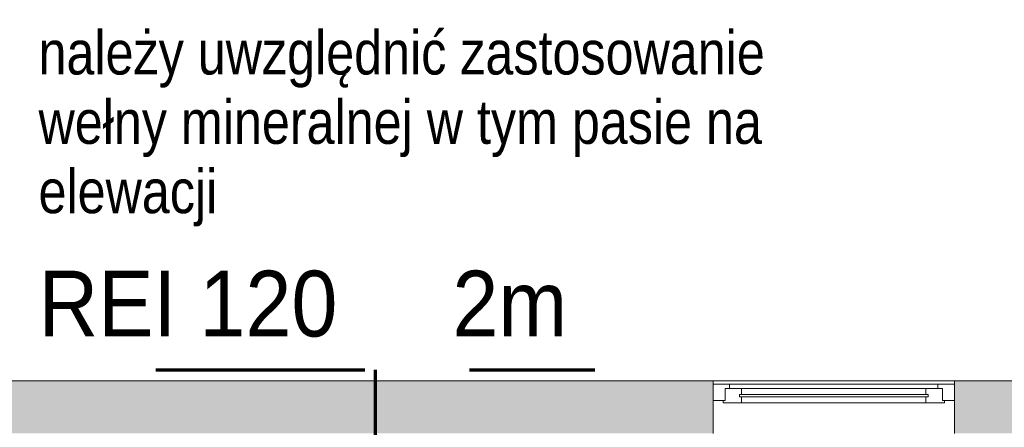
# Model space of a CAD drawing. Header units: centimetres. Extents: x -1316 to 21770, y -8842 to 3590.
# Tile 99 of 125: x -159 to 290, y 2827 to 3013. Entities that reach past the tile are written whole.
import ezdxf

# ---------------------------------------------------------------- set-up
doc = ezdxf.new("R2010")
doc.units = ezdxf.units.CM
doc.linetypes.add('Długa kreska', pattern=[142.875, 95.25, -47.625])
for name, color, linetype, lineweight in [('A-DETL', 90, 'Continuous', 9), ('A-GLAZ', 151, 'Continuous', 13), ('A-WALL', 113, 'Continuous', 13), ('A-WALL-PATT', 111, 'Continuous', 13), ('G-ANNO-TEXT', 231, 'Continuous', 13)]:
    doc.layers.add(name, color=color, linetype=linetype, lineweight=lineweight)
doc.styles.add('Arial Narrow_3', font='ARIALN.TTF', dxfattribs={"height": 20})
doc.styles.add('Arial_9', font='arial.ttf', dxfattribs={"width": 0.9, "height": 30})

# ---------------------------------------------------------------- blocks, each defined once
blk = doc.blocks.new('Okno - automatyczna etykieta - 110x165 _projektowane_-2619627-5_piętro III __10_50 m_ - stan projektowany')
at = {"layer": 'A-GLAZ'}
for p, q in [((-55, -3), (-49.5, -3)), ((-55, -10.5), (-55, -3)), ((-50.5, -2), (-42, -2)), ((-50.5, -3), (-50.5, -2)), ((-49.5, -3), (-50.5, -3)), ((-49.5, -8.5), (-49.5, -3)), ((-49.5, -3), (-49.5, -8.5)), ((-42, -2), (-42, -4.75)), ((42, -2), (-42, -2)), ((42, -2), (50.5, -2)), ((42, -4.75), (42, -2)), ((49.5, -3), (49.5, -8.5)), ((50.5, -3), (49.5, -3)), ((49.5, -3), (55, -3)), ((49.5, -8.5), (49.5, -3)), ((50.5, -2), (50.5, -3)), ((55, -3), (55, -10.5)), ((-42, -8.5), (-49.5, -8.5)), ((-49.5, -8.5), (-47.5, -8.5)), ((-47.5, -8.5), (-47.5, -10.5)), ((-43, -5.75), (-43, -4.75)), ((-43, -4.75), (43, -4.75)), ((-43, -4.75), (-43, -5.75)), ((-42, -4.75), (-43, -4.75)), ((43, -5.75), (-43, -5.75)), ((-43, -5.75), (-42, -5.75)), ((-42, -5.75), (-42, -8.5)), ((42, -8.5), (-42, -8.5)), ((43, -4.75), (42, -4.75)), ((42, -5.75), (43, -5.75)), ((42, -8.5), (42, -5.75)), ((49.5, -8.5), (42, -8.5)), ((43, -4.75), (43, -5.75)), ((43, -5.75), (43, -4.75)), ((47.5, -8.5), (49.5, -8.5)), ((47.5, -10.5), (47.5, -8.5)), ((-47.5, -10.5), (-55, -10.5)), ((-55, -10.5), (55, -10.5)), ((47.5, -10.5), (-47.5, -10.5)), ((55, -10.5), (47.5, -10.5))]:
    blk.add_line(p, q, dxfattribs=at)

msp = doc.modelspace()

# ---------------------------------------------------------------- hatches: boundary and pattern name
at = {"layer": 'A-WALL-PATT'}
h = msp.add_hatch(color=9, dxfattribs=at)
h.paths.add_polyline_path([(1227.38, 2824.33), (1227.38, 2848.33), (507.38, 2848.33), (507.38, 2824.33), (1203.38, 2824.33)], flags=0)
h.paths.add_polyline_path([(307.38, 2824.33), (307.38, 2848.33), (267.38, 2848.33), (267.38, 2824.33), (297.38, 2824.33)], flags=0)
h.paths.add_polyline_path([(157.38, 2824.33), (157.38, 2848.33), (-182.62, 2848.33), (-182.62, 2824.33), (142.38, 2824.33)], flags=0)
h.paths.add_polyline_path([(-332.62, 2824.33), (-292.62, 2824.33), (-292.62, 2848.33), (-332.62, 2848.33), (-332.62, 2839.33)], flags=0)
h.paths.add_polyline_path([(-532.62, 2824.33), (-532.62, 2848.33), (-1217.62, 2848.33), (-1217.62, 2824.33), (-547.62, 2824.33)], flags=0)

# ---------------------------------------------------------------- linework, layer by layer
at = {"layer": 'A-DETL', "linetype": 'Długa kreska', "lineweight": 70}
for p, q in [((-96.62, 2853.33), (103.38, 2853.33)), ((3.38, 1678), (3.38, 2853.33))]:
    msp.add_line(p, q, dxfattribs=at)
at = {"layer": 'A-WALL', "lineweight": 9}
for p, q in [((307.38, 2848.33), (-1252.62, 2848.33)), ((157.38, 2846.83), (157.38, 2848.33)), ((267.38, 2848.33), (267.38, 2846.83)), ((157.38, 2824.33), (157.38, 2839.33)), ((267.38, 2839.33), (267.38, 2824.33))]:
    msp.add_line(p, q, dxfattribs=at)

# ---------------------------------------------------------------- block references
at = {"layer": 'A-GLAZ', "rotation": 180}
msp.add_blockref('Okno - automatyczna etykieta - 110x165 _projektowane_-2619627-5_piętro III __10_50 m_ - stan projektowany', (212.38, 2836.33), dxfattribs=at)

# ---------------------------------------------------------------- texts
at = {"layer": 'G-ANNO-TEXT', "color": 1, "insert": (-150.17, 2898.59), "char_height": 30, "width": 251.82, "attachment_point": 1, "line_spacing_factor": 0.936439, "style": 'Arial_9'}
msp.add_mtext('\\pxt3.81,7.62,11.43,15.24,19.05,22.86,26.67,30.48,34.29,38.1,41.91,45.72,49.53,53.34,57.15,60.96,64.77,68.58,72.39,76.2,80.01,83.82,87.63,91.44,95.25,99.06,102.87,106.68,110.49,114.3,118.11,121.92;{REI 120     2m}', dxfattribs=at)

# ---------------------------------------------------------------- next in the draw order: texts
at = {"layer": 'G-ANNO-TEXT', "color": 1, "insert": (-150.17, 3008.12), "char_height": 20, "width": 342, "attachment_point": 1, "line_spacing_factor": 0.949189, "style": 'Arial Narrow_3', "bg_fill": 3, "box_fill_scale": 1.25, "bg_fill_color": 256, "bg_fill_true_color": 13158600, "bg_fill_transparency": 0}
msp.add_mtext('\\pt127,254,381,508,635,762,889,1016,1143,1270,1397,1524,1651,1778,1905,2032,2159,2286,2413,2540,2667,2794,2921,3048,3175,3302,3429,3556,3683,3810,3937,4064;należy uwzględnić zastosowanie wełny mineralnej w tym pasie na elewacji', dxfattribs=at)

doc.saveas('drawing.dxf')
